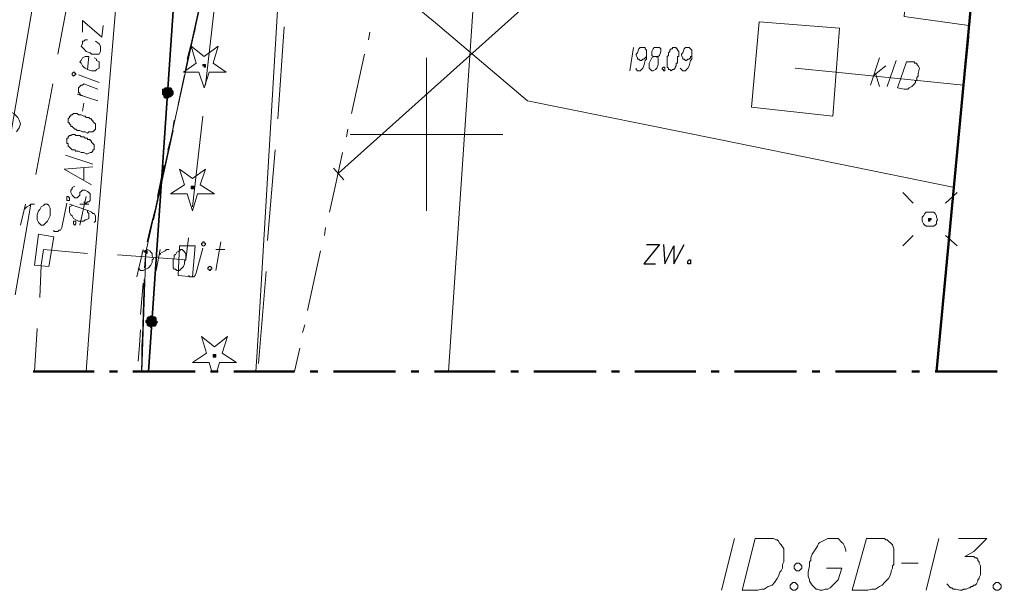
# Model space of a CAD drawing. Header units: metres. Extents: x 7431553 to 7432401, y 5544342 to 5544539.
# Tile 17 of 180: x 7432087 to 7432119, y 5544385 to 5544404. Entities that reach past the tile are written whole.
import ezdxf

# ---------------------------------------------------------------- set-up
doc = ezdxf.new("R2010")
doc.units = ezdxf.units.M
doc.header["$MEASUREMENT"] = 0
doc.layers.add('BG-PR90-PB-PZT-PZT01_2026_04_14$0$MAPA DCP', color=7, linetype='Continuous', lineweight=0)
doc.layers.add('PRIMETECH_XREF', color=7, linetype='Continuous', lineweight=5)

# ---------------------------------------------------------------- blocks, each defined once
blk = doc.blocks.new('BG-PR90-PB-PZT-PZT01_2026_04_14$0$Naddrwiną2025_v2klauzulap')
at = {"layer": 'BG-PR90-PB-PZT-PZT01_2026_04_14$0$MAPA DCP', "linetype": 'Continuous', "lineweight": 0, "transparency": 33554559}
for points in [[(7431765.088, 5544530.65), (7431765.088, 5544530.65), (7431765.088, 5544530.65), (7431765.088, 5544530.65), (7431765.088, 5544530.692), (7431765.088, 5544530.692), (7431765.13, 5544530.692), (7431765.13, 5544530.692), (7431765.13, 5544530.692), (7431765.13, 5544530.692), (7431765.13, 5544530.65), (7431765.172, 5544530.65), (7431765.172, 5544530.65), (7431765.172, 5544530.608), (7431765.172, 5544530.608), (7431765.13, 5544530.608), (7431765.13, 5544530.608), (7431765.13, 5544530.608), (7431765.13, 5544530.608), (7431765.088, 5544530.608), (7431765.088, 5544530.608), (7431765.088, 5544530.608), (7431765.088, 5544530.608), (7431765.088, 5544530.608), (7431765.088, 5544530.608)], [(7431760.812, 5544505.716), (7431760.812, 5544505.631), (7431760.854, 5544505.589), (7431760.854, 5544505.546), (7431760.897, 5544505.546), (7431760.939, 5544505.546), (7431760.981, 5544505.546), (7431761.024, 5544505.546), (7431761.066, 5544505.589), (7431761.108, 5544505.589), (7431761.151, 5544505.631), (7431761.151, 5544505.673), (7431761.151, 5544505.716), (7431761.108, 5544505.758), (7431761.108, 5544505.8), (7431761.066, 5544505.843), (7431761.024, 5544505.885), (7431760.981, 5544505.885), (7431760.939, 5544505.885), (7431760.897, 5544505.843), (7431760.854, 5544505.843), (7431760.812, 5544505.8), (7431760.812, 5544505.758), (7431760.812, 5544505.758)], [(7431768.263, 5544505.208), (7431768.263, 5544505.165), (7431768.305, 5544505.123), (7431768.305, 5544505.081), (7431768.347, 5544505.038), (7431768.39, 5544505.038), (7431768.432, 5544504.996), (7431768.474, 5544504.996), (7431768.517, 5544505.038), (7431768.559, 5544505.038), (7431768.601, 5544505.081), (7431768.601, 5544505.123), (7431768.644, 5544505.165), (7431768.601, 5544505.208), (7431768.601, 5544505.25), (7431768.601, 5544505.292), (7431768.559, 5544505.335), (7431768.517, 5544505.335), (7431768.474, 5544505.377), (7431768.432, 5544505.335), (7431768.39, 5544505.335), (7431768.347, 5544505.335), (7431768.305, 5544505.292), (7431768.305, 5544505.25), (7431768.305, 5544505.25)], [(7431766.231, 5544504.996), (7431766.231, 5544505.038), (7431766.188, 5544505.038), (7431766.188, 5544505.038), (7431766.188, 5544505.038), (7431766.188, 5544505.038), (7431766.146, 5544505.038), (7431766.146, 5544505.038), (7431766.146, 5544505.038), (7431766.146, 5544505.038), (7431766.146, 5544504.996), (7431766.146, 5544504.996), (7431766.146, 5544504.996), (7431766.146, 5544504.954), (7431766.146, 5544504.954), (7431766.188, 5544504.954), (7431766.188, 5544504.954), (7431766.188, 5544504.954), (7431766.188, 5544504.996)]]:
    blk.add_hatch(color=256, dxfattribs=at).paths.add_polyline_path(points)
at = {"layer": 'BG-PR90-PB-PZT-PZT01_2026_04_14$0$MAPA DCP', "linetype": 'Continuous', "lineweight": 0, "true_color": 0x009a00, "transparency": 33554559}
for points in [[(7431769.617, 5544507.24), (7431769.617, 5544507.24), (7431769.617, 5544507.282), (7431769.575, 5544507.282), (7431769.575, 5544507.282), (7431769.575, 5544507.282), (7431769.533, 5544507.282), (7431769.533, 5544507.282), (7431769.533, 5544507.282), (7431769.533, 5544507.24), (7431769.533, 5544507.24), (7431769.533, 5544507.24), (7431769.533, 5544507.197), (7431769.533, 5544507.197), (7431769.533, 5544507.197), (7431769.575, 5544507.197), (7431769.575, 5544507.197), (7431769.575, 5544507.197), (7431769.617, 5544507.197)], [(7431760.135, 5544506.901), (7431760.135, 5544506.943), (7431760.092, 5544506.943), (7431760.092, 5544506.943), (7431760.092, 5544506.943), (7431760.05, 5544506.943), (7431760.05, 5544506.943), (7431760.05, 5544506.943), (7431760.05, 5544506.943), (7431760.05, 5544506.901), (7431760.05, 5544506.901), (7431760.05, 5544506.901), (7431760.05, 5544506.901), (7431760.05, 5544506.859), (7431760.092, 5544506.859), (7431760.092, 5544506.859), (7431760.092, 5544506.901)], [(7431764.114, 5544506.52), (7431764.114, 5544506.52), (7431764.114, 5544506.562), (7431764.072, 5544506.562), (7431764.072, 5544506.562), (7431764.072, 5544506.562), (7431764.029, 5544506.562), (7431764.029, 5544506.562), (7431764.029, 5544506.52), (7431764.029, 5544506.52), (7431764.029, 5544506.52), (7431764.029, 5544506.478), (7431764.029, 5544506.478), (7431764.072, 5544506.478), (7431764.072, 5544506.478), (7431764.072, 5544506.478), (7431764.114, 5544506.478), (7431764.114, 5544506.478)]]:
    blk.add_hatch(color=94, dxfattribs=at).paths.add_polyline_path(points)
at = {"layer": 'BG-PR90-PB-PZT-PZT01_2026_04_14$0$MAPA DCP', "linetype": 'Continuous', "lineweight": 18, "transparency": 33554687}
for points in [[(7431770.083, 5544504.869), (7431766.188, 5544504.996), (7431732.576, 5544512.404), (7431709.8, 5544513.844), (7431713.187, 5544561.426), (7431714.161, 5544575.396), (7431721.188, 5544574.846), (7431726.818, 5544654.094), (7431726.988, 5544656.761), (7431734.057, 5544656.295), (7431734.65, 5544665.312), (7431734.904, 5544669.292), (7431748.747, 5544668.276), (7431734.904, 5544669.292), (7431735.454, 5544677.504)], [(7431762.124, 5544531.624), (7431759.161, 5544531.92)], [(7431766.104, 5544531.243), (7431763.14, 5544531.539)], [(7431764.241, 5544531.539), (7431764.58, 5544531.158)], [(7431765.977, 5544531.539), (7431765.638, 5544531.158)], [(7431770.083, 5544530.862), (7431767.12, 5544531.158)], [(7431764.241, 5544529.761), (7431764.58, 5544530.1)], [(7431765.977, 5544529.761), (7431765.638, 5544530.1)], [(7431762.336, 5544516.68), (7431762.336, 5544511.685)], [(7431770.083, 5544474.643), (7431683.046, 5544480.527), (7431684.527, 5544515.452), (7431709.8, 5544513.844), (7431732.576, 5544512.404), (7431766.188, 5544504.996), (7431770.083, 5544504.869)], [(7431764.834, 5544514.182), (7431759.838, 5544514.182)], [(7431763.437, 5544511.134), (7431763.818, 5544511.473)], [(7431758.822, 5544509.526), (7431761.828, 5544509.314)], [(7431762.844, 5544509.229), (7431765.807, 5544508.975)], [(7431766.823, 5544508.933), (7431769.829, 5544508.679)]]:
    blk.add_lwpolyline(points, dxfattribs=at)
at = {"layer": 'BG-PR90-PB-PZT-PZT01_2026_04_14$0$MAPA DCP', "color": 5, "linetype": 'Continuous', "lineweight": 18, "transparency": 33554687}
for points in [[(7431743.244, 5544580.307), (7431742.566, 5544570.189), (7431741.931, 5544568.665), (7431724.998, 5544568.962), (7431723.643, 5544549.996), (7431722.627, 5544533.275), (7431721.611, 5544518.966), (7431722.289, 5544517.95), (7431723.008, 5544517.865), (7431723.559, 5544517.865), (7431751.202, 5544516.172), (7431770.083, 5544514.902)], [(7431751.202, 5544516.172), (7431751.329, 5544530.396), (7431758.484, 5544529.803), (7431758.78, 5544531.92)], [(7431770.083, 5544499.239), (7431753.065, 5544502.16), (7431739.01, 5544504.742), (7431736.978, 5544505.038)]]:
    blk.add_lwpolyline(points, dxfattribs=at)
at = {"layer": 'BG-PR90-PB-PZT-PZT01_2026_04_14$0$MAPA DCP', "color": 1, "linetype": 'Continuous', "lineweight": 18, "transparency": 33554687}
for points in [[(7431763.606, 5544511.304), (7431750.483, 5544525.951), (7431750.144, 5544539.836), (7431750.44, 5544547.414)], [(7431718.098, 5544545.636), (7431716.616, 5544516.087), (7431718.352, 5544515.706), (7431718.14, 5544511.896), (7431738.883, 5544510.457), (7431769.448, 5544508.637), (7431770.083, 5544508.594)], [(7431756.748, 5544502.668), (7431759.711, 5544502.117)], [(7431760.685, 5544501.948), (7431763.648, 5544501.398)], [(7431764.622, 5544501.228), (7431767.585, 5544500.72)]]:
    blk.add_lwpolyline(points, dxfattribs=at)
at = {"layer": 'BG-PR90-PB-PZT-PZT01_2026_04_14$0$MAPA DCP', "linetype": 'Continuous', "lineweight": 50, "transparency": 33554687}
for points in [[(7431770.083, 5544530.862), (7431755.266, 5544532.259), (7431756.409, 5544544.662), (7431770.083, 5544543.392)], [(7431770.083, 5544530.819), (7431770.083, 5544531.835), (7431770.083, 5544532.851)], [(7431770.083, 5544530.057), (7431770.083, 5544530.311)], [(7431770.083, 5544527.56), (7431770.083, 5544529.549)], [(7431770.083, 5544526.798), (7431770.083, 5544527.052)], [(7431770.083, 5544524.258), (7431770.083, 5544525.274), (7431770.083, 5544526.29)], [(7431770.083, 5544523.496), (7431770.083, 5544523.75)], [(7431770.083, 5544520.998), (7431770.083, 5544522.988)], [(7431770.083, 5544520.236), (7431770.083, 5544520.49)], [(7431770.083, 5544517.696), (7431770.083, 5544518.712), (7431770.083, 5544519.728)], [(7431770.083, 5544516.934), (7431770.083, 5544517.188)], [(7431770.083, 5544514.436), (7431770.083, 5544516.426)], [(7431770.083, 5544513.674), (7431770.083, 5544513.928)], [(7431770.083, 5544511.134), (7431770.083, 5544512.15), (7431770.083, 5544513.166)], [(7431770.083, 5544510.372), (7431770.083, 5544510.626)], [(7431770.083, 5544507.875), (7431770.083, 5544509.864)], [(7431770.083, 5544507.113), (7431770.083, 5544507.367)], [(7431770.083, 5544504.573), (7431770.083, 5544505.589), (7431770.083, 5544506.605)], [(7431770.083, 5544503.811), (7431770.083, 5544504.065)], [(7431770.083, 5544501.313), (7431770.083, 5544503.303)]]:
    blk.add_lwpolyline(points, dxfattribs=at)
at = {"layer": 'BG-PR90-PB-PZT-PZT01_2026_04_14$0$MAPA DCP', "linetype": 'Continuous', "lineweight": 9, "transparency": 33554687}
for points in [[(7431776.983, 5544532.809), (7431776.983, 5544532.894), (7431777.026, 5544532.936), (7431777.068, 5544532.978), (7431777.153, 5544532.978), (7431777.195, 5544532.936), (7431777.237, 5544532.894), (7431777.237, 5544532.809), (7431777.195, 5544532.767), (7431777.153, 5544532.724), (7431777.068, 5544532.724), (7431777.026, 5544532.767)], [(7431775.544, 5544528.576), (7431775.544, 5544529.168), (7431775.586, 5544529.211), (7431775.586, 5544529.253), (7431775.629, 5544529.295), (7431775.713, 5544529.38), (7431775.756, 5544529.422), (7431775.883, 5544529.465), (7431776.179, 5544529.465), (7431776.306, 5544529.465), (7431776.391, 5544529.465), (7431776.433, 5544529.422), (7431776.518, 5544529.422), (7431776.602, 5544529.38), (7431776.645, 5544529.38), (7431776.772, 5544529.338), (7431776.856, 5544529.295), (7431776.983, 5544529.168), (7431777.068, 5544529.084), (7431777.11, 5544528.999), (7431777.195, 5544528.872), (7431777.195, 5544528.745), (7431777.237, 5544528.618), (7431777.237, 5544528.11)], [(7431776.348, 5544526.29), (7431776.348, 5544526.374), (7431776.391, 5544526.417), (7431776.433, 5544526.459), (7431776.518, 5544526.459), (7431776.56, 5544526.417), (7431776.602, 5544526.374), (7431776.602, 5544526.29), (7431776.56, 5544526.247), (7431776.518, 5544526.205), (7431776.433, 5544526.205), (7431776.391, 5544526.247)], [(7431776.983, 5544526.163), (7431776.983, 5544526.247), (7431777.026, 5544526.29), (7431777.068, 5544526.332), (7431777.153, 5544526.332), (7431777.195, 5544526.29), (7431777.237, 5544526.247), (7431777.237, 5544526.163), (7431777.195, 5544526.12), (7431777.153, 5544526.078), (7431777.068, 5544526.078), (7431777.026, 5544526.12)], [(7431775.544, 5544524.935), (7431775.544, 5544525.528), (7431775.586, 5544525.612), (7431775.586, 5544525.655), (7431775.629, 5544525.697), (7431775.713, 5544525.739), (7431775.756, 5544525.782), (7431775.883, 5544525.866), (7431776.179, 5544525.866), (7431776.306, 5544525.866), (7431776.391, 5544525.824), (7431776.433, 5544525.824), (7431776.518, 5544525.824), (7431776.602, 5544525.782), (7431776.645, 5544525.739), (7431776.772, 5544525.697), (7431776.856, 5544525.655), (7431776.983, 5544525.57), (7431777.068, 5544525.485), (7431777.11, 5544525.358), (7431777.195, 5544525.231), (7431777.195, 5544525.147), (7431777.237, 5544525.02), (7431777.237, 5544524.512)], [(7431759.5, 5544522.31), (7431759.5, 5544522.226), (7431759.542, 5544522.226), (7431759.542, 5544522.183), (7431759.584, 5544522.141), (7431759.627, 5544522.141), (7431759.669, 5544522.099), (7431759.711, 5544522.099), (7431759.754, 5544522.099), (7431759.796, 5544522.056), (7431759.923, 5544522.056), (7431759.965, 5544522.056), (7431760.05, 5544522.056), (7431760.092, 5544522.056), (7431760.135, 5544522.056), (7431760.177, 5544522.099), (7431760.219, 5544522.099), (7431760.219, 5544522.141), (7431760.262, 5544522.183), (7431760.219, 5544522.226), (7431760.219, 5544522.268), (7431760.177, 5544522.31), (7431760.135, 5544522.31), (7431760.092, 5544522.353), (7431760.05, 5544522.353), (7431760.008, 5544522.353), (7431760.008, 5544522.395), (7431759.965, 5544522.395), (7431759.923, 5544522.395), (7431759.881, 5544522.395), (7431759.838, 5544522.395), (7431759.796, 5544522.395), (7431759.796, 5544522.437), (7431759.754, 5544522.437), (7431759.669, 5544522.437), (7431759.627, 5544522.437), (7431759.584, 5544522.395), (7431759.542, 5544522.395), (7431759.542, 5544522.353), (7431759.5, 5544522.353)], [(7431760.135, 5544521.929), (7431760.135, 5544521.972), (7431760.262, 5544521.972), (7431760.262, 5544521.929), (7431760.219, 5544521.929), (7431760.219, 5544521.887), (7431760.177, 5544521.887)]]:
    blk.add_lwpolyline(points, close=True, dxfattribs=at)
for points in [[(7431775.544, 5544531.581), (7431775.544, 5544532.513), (7431775.967, 5544532.089), (7431776.137, 5544531.793), (7431776.137, 5544532.005), (7431776.137, 5544532.089), (7431776.179, 5544532.132), (7431776.179, 5544532.174), (7431776.221, 5544532.216), (7431776.264, 5544532.216), (7431776.306, 5544532.259), (7431776.348, 5544532.259), (7431776.433, 5544532.301), (7431776.518, 5544532.301), (7431776.56, 5544532.301), (7431776.602, 5544532.301), (7431776.687, 5544532.301), (7431776.729, 5544532.301), (7431776.814, 5544532.259), (7431776.856, 5544532.259), (7431776.899, 5544532.216), (7431776.941, 5544532.216), (7431777.026, 5544532.174), (7431777.068, 5544532.132), (7431777.068, 5544532.089), (7431777.11, 5544532.047), (7431777.11, 5544532.005), (7431777.153, 5544531.962), (7431777.153, 5544531.92), (7431777.195, 5544531.835), (7431777.195, 5544531.751), (7431777.237, 5544531.708), (7431777.237, 5544531.624), (7431777.195, 5544531.497), (7431777.195, 5544531.454), (7431777.195, 5544531.412), (7431777.153, 5544531.37), (7431777.153, 5544531.327), (7431777.11, 5544531.285), (7431777.068, 5544531.243), (7431777.026, 5544531.2)], [(7431775.544, 5544530.946), (7431777.237, 5544530.523)], [(7431776.348, 5544529.719), (7431776.348, 5544530.269)], [(7431775.967, 5544527.898), (7431775.925, 5544527.898), (7431775.798, 5544527.856), (7431775.713, 5544527.814), (7431775.671, 5544527.771), (7431775.629, 5544527.729), (7431775.586, 5544527.687), (7431775.544, 5544527.644), (7431775.544, 5544527.602), (7431775.544, 5544527.56), (7431775.544, 5544527.475), (7431775.544, 5544527.39), (7431775.544, 5544527.306), (7431775.586, 5544527.221), (7431775.629, 5544527.136), (7431775.671, 5544527.052), (7431775.713, 5544527.009), (7431775.798, 5544526.967), (7431775.925, 5544526.882), (7431776.052, 5544526.798), (7431776.179, 5544526.755), (7431776.264, 5544526.755), (7431776.306, 5544526.713), (7431776.433, 5544526.713), (7431776.645, 5544526.671), (7431776.772, 5544526.671), (7431776.899, 5544526.713), (7431776.941, 5544526.713), (7431777.068, 5544526.798), (7431777.11, 5544526.84), (7431777.195, 5544526.925), (7431777.195, 5544526.967), (7431777.237, 5544527.052), (7431777.237, 5544527.136), (7431777.195, 5544527.221), (7431777.195, 5544527.306), (7431777.153, 5544527.39), (7431777.068, 5544527.475), (7431776.983, 5544527.56), (7431776.899, 5544527.644), (7431776.518, 5544527.771), (7431776.518, 5544527.263)], [(7431775.544, 5544524.258), (7431777.237, 5544523.834)], [(7431760.177, 5544522.48), (7431760.219, 5544522.522), (7431760.262, 5544522.564), (7431760.262, 5544522.649), (7431760.219, 5544522.691), (7431760.177, 5544522.734), (7431760.092, 5544522.776), (7431759.923, 5544522.818), (7431759.881, 5544522.861), (7431759.711, 5544522.861), (7431759.584, 5544522.861), (7431759.542, 5544522.818), (7431759.5, 5544522.776), (7431759.5, 5544522.691), (7431759.5, 5544522.649), (7431759.542, 5544522.607), (7431759.669, 5544522.564), (7431759.711, 5544522.522), (7431759.754, 5544522.522), (7431759.838, 5544522.564), (7431759.881, 5544522.564), (7431759.881, 5544522.607), (7431759.923, 5544522.649), (7431759.923, 5544522.691), (7431759.881, 5544522.734), (7431759.881, 5544522.776), (7431759.838, 5544522.818), (7431759.796, 5544522.818), (7431759.796, 5544522.861)], [(7431759.796, 5544521.633), (7431759.796, 5544521.76), (7431759.754, 5544521.802), (7431759.627, 5544521.845), (7431759.542, 5544521.845), (7431759.5, 5544521.802), (7431759.5, 5544521.718), (7431759.5, 5544521.675), (7431759.5, 5544521.633), (7431759.542, 5544521.591), (7431759.627, 5544521.548), (7431759.669, 5544521.548), (7431759.754, 5544521.548), (7431759.796, 5544521.591), (7431759.796, 5544521.633), (7431759.838, 5544521.548), (7431759.923, 5544521.506), (7431760.008, 5544521.464), (7431760.05, 5544521.464), (7431760.177, 5544521.464), (7431760.219, 5544521.506), (7431760.262, 5544521.548), (7431760.262, 5544521.591), (7431760.219, 5544521.675), (7431760.177, 5544521.718), (7431760.05, 5544521.76), (7431760.008, 5544521.76), (7431759.923, 5544521.76), (7431759.838, 5544521.76), (7431759.796, 5544521.675)], [(7431760.177, 5544521.04), (7431760.219, 5544521.04), (7431760.262, 5544521.083), (7431760.262, 5544521.167), (7431760.219, 5544521.21), (7431760.177, 5544521.252), (7431760.092, 5544521.294), (7431759.923, 5544521.337), (7431759.881, 5544521.379), (7431759.711, 5544521.379), (7431759.584, 5544521.379), (7431759.542, 5544521.337), (7431759.5, 5544521.337), (7431759.5, 5544521.294), (7431759.5, 5544521.21), (7431759.5, 5544521.167), (7431759.542, 5544521.125), (7431759.669, 5544521.083), (7431759.711, 5544521.04), (7431759.754, 5544521.04), (7431759.838, 5544521.083), (7431759.881, 5544521.083), (7431759.881, 5544521.125), (7431759.923, 5544521.167), (7431759.923, 5544521.21), (7431759.881, 5544521.252), (7431759.881, 5544521.294), (7431759.838, 5544521.337), (7431759.796, 5544521.379)], [(7431759.5, 5544520.956), (7431760.262, 5544520.829)]]:
    blk.add_lwpolyline(points, dxfattribs=at)
at = {"layer": 'BG-PR90-PB-PZT-PZT01_2026_04_14$0$MAPA DCP', "color": 24, "linetype": 'Continuous', "lineweight": 18, "true_color": 0x9a3300, "transparency": 33554687}
for points in [[(7431760.177, 5544526.247), (7431760.304, 5544527.56), (7431760.727, 5544531.751)], [(7431760.77, 5544529.253), (7431759.923, 5544529.549)], [(7431760.727, 5544528.703), (7431759.838, 5544528.999)], [(7431760.431, 5544528.787), (7431760.092, 5544529.211)], [(7431760.346, 5544528.872), (7431760.77, 5544528.999)]]:
    blk.add_lwpolyline(points, dxfattribs=at)
at = {"layer": 'BG-PR90-PB-PZT-PZT01_2026_04_14$0$MAPA DCP', "color": 30, "linetype": 'Continuous', "lineweight": 18, "true_color": 0xff6500, "transparency": 33554687}
for points in [[(7431764.072, 5544531.454), (7431762.505, 5544523.75), (7431761.235, 5544517.484), (7431758.695, 5544514.479), (7431753.7, 5544508.383), (7431753.277, 5544507.79), (7431752.896, 5544507.959), (7431744.979, 5544508.552), (7431736.259, 5544509.145), (7431726.903, 5544509.822), (7431724.871, 5544509.949), (7431724.448, 5544509.949), (7431721.908, 5544512.108), (7431721.315, 5544512.531), (7431720.765, 5544512.701), (7431719.749, 5544513.039), (7431718.182, 5544513.463), (7431717.759, 5544513.59), (7431716.912, 5544513.886), (7431716.616, 5544514.013), (7431715.473, 5544514.055), (7431710.181, 5544514.309), (7431708.107, 5544514.436), (7431701.799, 5544514.733)], [(7431766.781, 5544507.282), (7431765.85, 5544507.451)], [(7431766.104, 5544507.282), (7431766.104, 5544507.578)], [(7431757.764, 5544507.282), (7431760.727, 5544506.943)], [(7431761.743, 5544506.859), (7431764.707, 5544506.52)], [(7431766.95, 5544506.393), (7431766.993, 5544506.435), (7431766.993, 5544506.562), (7431766.95, 5544506.605), (7431766.866, 5544506.647), (7431766.061, 5544506.859)], [(7431765.723, 5544506.393), (7431766.442, 5544506.308), (7431766.273, 5544504.065)], [(7431766.273, 5544505.462), (7431766.231, 5544505.462), (7431766.188, 5544505.546), (7431766.146, 5544505.631), (7431766.104, 5544505.673), (7431766.104, 5544505.758)], [(7431766.781, 5544505.335), (7431766.104, 5544505.462)], [(7431766.188, 5544504.869), (7431766.146, 5544504.954), (7431766.104, 5544505.038), (7431766.146, 5544505.123), (7431766.188, 5544505.165), (7431766.231, 5544505.208), (7431766.315, 5544505.208), (7431766.4, 5544505.25), (7431766.442, 5544505.208), (7431766.527, 5544505.208), (7431766.612, 5544505.165), (7431766.696, 5544505.081), (7431766.739, 5544504.996), (7431766.781, 5544504.911), (7431766.781, 5544504.827), (7431766.696, 5544504.742)], [(7431766.993, 5544504.7), (7431766.104, 5544504.911)], [(7431765.299, 5544502.837), (7431764.368, 5544503.049)], [(7431764.622, 5544502.837), (7431764.622, 5544503.133)], [(7431766.231, 5544503.091), (7431766.104, 5544501.652), (7431766.612, 5544501.567), (7431767.67, 5544501.525)], [(7431765.469, 5544501.99), (7431765.511, 5544501.99), (7431765.511, 5544502.117), (7431765.469, 5544502.16), (7431765.469, 5544502.202), (7431765.384, 5544502.244), (7431764.58, 5544502.414)], [(7431764.791, 5544501.017), (7431764.749, 5544501.059), (7431764.707, 5544501.101), (7431764.664, 5544501.186), (7431764.622, 5544501.228), (7431764.622, 5544501.355)], [(7431768.686, 5544501.44), (7431770.083, 5544501.355)], [(7431765.299, 5544500.89), (7431764.622, 5544501.059)]]:
    blk.add_lwpolyline(points, dxfattribs=at)
at = {"layer": 'BG-PR90-PB-PZT-PZT01_2026_04_14$0$MAPA DCP', "linetype": 'Continuous', "lineweight": 18, "transparency": 33554687}
blk.add_lwpolyline([(7431764.876, 5544530.65), (7431764.876, 5544530.777), (7431764.918, 5544530.819), (7431765.003, 5544530.862), (7431765.045, 5544530.862), (7431765.13, 5544530.904), (7431765.172, 5544530.862), (7431765.257, 5544530.862), (7431765.299, 5544530.819), (7431765.342, 5544530.777), (7431765.342, 5544530.692), (7431765.342, 5544530.65), (7431765.342, 5544530.565), (7431765.342, 5544530.523), (7431765.299, 5544530.481), (7431765.257, 5544530.438), (7431765.172, 5544530.396), (7431765.13, 5544530.396), (7431765.045, 5544530.396), (7431765.003, 5544530.438), (7431764.918, 5544530.481), (7431764.876, 5544530.523), (7431764.876, 5544530.565)], close=True, dxfattribs=at)
at = {"layer": 'BG-PR90-PB-PZT-PZT01_2026_04_14$0$MAPA DCP', "linetype": 'Continuous', "lineweight": 0, "transparency": 33554687}
for points in [[(7431765.088, 5544530.65), (7431765.088, 5544530.65), (7431765.088, 5544530.65), (7431765.088, 5544530.65), (7431765.088, 5544530.692), (7431765.088, 5544530.692), (7431765.13, 5544530.692), (7431765.13, 5544530.692), (7431765.13, 5544530.692), (7431765.13, 5544530.692), (7431765.13, 5544530.65), (7431765.172, 5544530.65), (7431765.172, 5544530.65), (7431765.172, 5544530.608), (7431765.172, 5544530.608), (7431765.13, 5544530.608), (7431765.13, 5544530.608), (7431765.13, 5544530.608), (7431765.13, 5544530.608), (7431765.088, 5544530.608), (7431765.088, 5544530.608), (7431765.088, 5544530.608), (7431765.088, 5544530.608), (7431765.088, 5544530.608)], [(7431760.812, 5544505.716), (7431760.812, 5544505.631), (7431760.854, 5544505.589), (7431760.854, 5544505.546), (7431760.897, 5544505.546), (7431760.939, 5544505.546), (7431760.981, 5544505.546), (7431761.024, 5544505.546), (7431761.066, 5544505.589), (7431761.108, 5544505.589), (7431761.151, 5544505.631), (7431761.151, 5544505.673), (7431761.151, 5544505.716), (7431761.108, 5544505.758), (7431761.108, 5544505.8), (7431761.066, 5544505.843), (7431761.024, 5544505.885), (7431760.981, 5544505.885), (7431760.939, 5544505.885), (7431760.897, 5544505.843), (7431760.854, 5544505.843), (7431760.812, 5544505.8), (7431760.812, 5544505.758)], [(7431768.263, 5544505.208), (7431768.263, 5544505.165), (7431768.305, 5544505.123), (7431768.305, 5544505.081), (7431768.347, 5544505.038), (7431768.39, 5544505.038), (7431768.432, 5544504.996), (7431768.474, 5544504.996), (7431768.517, 5544505.038), (7431768.559, 5544505.038), (7431768.601, 5544505.081), (7431768.601, 5544505.123), (7431768.644, 5544505.165), (7431768.601, 5544505.208), (7431768.601, 5544505.25), (7431768.601, 5544505.292), (7431768.559, 5544505.335), (7431768.517, 5544505.335), (7431768.474, 5544505.377), (7431768.432, 5544505.335), (7431768.39, 5544505.335), (7431768.347, 5544505.335), (7431768.305, 5544505.292), (7431768.305, 5544505.25)], [(7431766.231, 5544504.996), (7431766.231, 5544505.038), (7431766.188, 5544505.038), (7431766.188, 5544505.038), (7431766.188, 5544505.038), (7431766.188, 5544505.038), (7431766.146, 5544505.038), (7431766.146, 5544505.038), (7431766.146, 5544505.038), (7431766.146, 5544505.038), (7431766.146, 5544504.996), (7431766.146, 5544504.996), (7431766.146, 5544504.996), (7431766.146, 5544504.954), (7431766.146, 5544504.954), (7431766.188, 5544504.954), (7431766.188, 5544504.954), (7431766.188, 5544504.954), (7431766.188, 5544504.996)]]:
    blk.add_lwpolyline(points, close=True, dxfattribs=at)
at = {"layer": 'BG-PR90-PB-PZT-PZT01_2026_04_14$0$MAPA DCP', "color": 24, "linetype": 'Continuous', "lineweight": 18, "true_color": 0x9a3300, "transparency": 33554687}
for points in [[(7431759.965, 5544529.888), (7431759.965, 5544530.142), (7431760.008, 5544530.142), (7431760.008, 5544530.227), (7431760.05, 5544530.227), (7431760.092, 5544530.269), (7431760.177, 5544530.311), (7431760.346, 5544530.269), (7431760.389, 5544530.269), (7431760.431, 5544530.269), (7431760.473, 5544530.227), (7431760.516, 5544530.227), (7431760.558, 5544530.227), (7431760.6, 5544530.184), (7431760.643, 5544530.184), (7431760.685, 5544530.142), (7431760.727, 5544530.1), (7431760.77, 5544530.057), (7431760.812, 5544529.973), (7431760.854, 5544529.93), (7431760.854, 5544529.888), (7431760.854, 5544529.803), (7431760.812, 5544529.592)], [(7431758.653, 5544525.062), (7431758.865, 5544527.687), (7431761.743, 5544527.475), (7431761.447, 5544524.808)]]:
    blk.add_lwpolyline(points, close=True, dxfattribs=at)
at = {"layer": 'BG-PR90-PB-PZT-PZT01_2026_04_14$0$MAPA DCP', "linetype": 'Continuous', "lineweight": 25, "transparency": 33554687}
for points in [[(7431765.934, 5544521.929), (7431766.569, 5544521.972), (7431765.977, 5544522.268), (7431766.569, 5544522.268), (7431765.934, 5544522.607)], [(7431765.934, 5544521.379), (7431765.934, 5544521.802), (7431766.569, 5544521.294), (7431766.569, 5544521.675)], [(7431760.219, 5544506.308), (7431757.298, 5544506.943)], [(7431765.13, 5544505.25), (7431762.209, 5544505.885)], [(7431770.083, 5544504.869), (7431767.077, 5544504.954)]]:
    blk.add_lwpolyline(points, dxfattribs=at)
blk.add_lwpolyline([(7431766.442, 5544522.776), (7431766.442, 5544522.818), (7431766.569, 5544522.818), (7431766.569, 5544522.734), (7431766.527, 5544522.734), (7431766.485, 5544522.734)], close=True, dxfattribs=at)
at = {"layer": 'BG-PR90-PB-PZT-PZT01_2026_04_14$0$MAPA DCP', "color": 54, "linetype": 'Continuous', "lineweight": 18, "true_color": 0x9a9a00, "transparency": 33554687}
for points in [[(7431635.378, 5544521.633), (7431636.733, 5544521.548), (7431639.993, 5544521.21), (7431662.345, 5544520.321), (7431670.473, 5544512.32), (7431732.83, 5544508.594), (7431751.372, 5544507.578), (7431751.456, 5544504.573), (7431767.712, 5544503.218), (7431770.083, 5544503.049)], [(7431758.992, 5544502.922), (7431758.611, 5544502.922), (7431759.161, 5544503.557), (7431758.78, 5544503.599)], [(7431759.246, 5544503.091), (7431759.246, 5544503.006), (7431759.288, 5544502.964), (7431759.288, 5544502.922), (7431759.373, 5544502.922), (7431759.457, 5544502.879), (7431759.542, 5544502.964), (7431759.627, 5544503.049), (7431759.669, 5544503.176), (7431759.711, 5544503.218), (7431759.711, 5544503.345), (7431759.711, 5544503.387), (7431759.711, 5544503.472), (7431759.627, 5544503.514), (7431759.584, 5544503.514), (7431759.5, 5544503.514), (7431759.457, 5544503.514), (7431759.373, 5544503.472), (7431759.288, 5544503.345)], [(7431760.219, 5544503.091), (7431759.796, 5544503.133), (7431759.796, 5544503.006), (7431759.838, 5544502.922), (7431759.923, 5544502.879), (7431759.965, 5544502.837), (7431760.008, 5544502.879), (7431760.092, 5544502.922), (7431760.135, 5544502.964), (7431760.177, 5544503.006), (7431760.219, 5544503.091), (7431760.262, 5544503.218), (7431760.262, 5544503.26), (7431760.262, 5544503.345), (7431760.219, 5544503.387), (7431760.177, 5544503.472), (7431760.135, 5544503.472), (7431760.05, 5544503.472), (7431759.965, 5544503.472), (7431759.923, 5544503.387), (7431759.881, 5544503.387), (7431759.838, 5544503.303)], [(7431760.643, 5544503.472), (7431760.389, 5544502.795)], [(7431761.066, 5544502.922), (7431761.066, 5544502.879), (7431761.024, 5544502.837), (7431760.981, 5544502.837), (7431760.981, 5544502.795), (7431760.939, 5544502.795), (7431760.897, 5544502.795), (7431760.854, 5544502.795), (7431760.812, 5544502.795), (7431760.77, 5544502.837), (7431760.727, 5544502.879), (7431760.727, 5544502.922), (7431760.685, 5544502.964), (7431760.854, 5544503.43)], [(7431761.235, 5544503.43), (7431761.024, 5544502.752)], [(7431763.013, 5544502.371), (7431763.31, 5544503.26)], [(7431763.987, 5544503.218), (7431763.479, 5544502.329), (7431763.394, 5544503.26)], [(7431764.622, 5544502.498), (7431764.834, 5544503.133), (7431764.876, 5544503.218), (7431764.918, 5544503.26), (7431764.918, 5544503.303), (7431765.003, 5544503.345), (7431765.088, 5544503.345), (7431765.172, 5544503.345), (7431765.215, 5544503.303)], [(7431761.574, 5544502.922), (7431761.32, 5544502.964)], [(7431763.818, 5544502.964), (7431763.437, 5544502.964)], [(7431764.029, 5544502.668), (7431764.072, 5544502.583), (7431764.114, 5544502.583), (7431764.156, 5544502.541), (7431764.199, 5544502.541), (7431764.241, 5544502.541), (7431764.326, 5544502.583), (7431764.368, 5544502.625), (7431764.41, 5544502.668), (7431764.41, 5544502.752), (7431764.368, 5544502.795), (7431764.326, 5544502.837), (7431764.283, 5544502.837), (7431764.241, 5544502.837), (7431764.199, 5544502.879), (7431764.156, 5544502.922), (7431764.156, 5544502.964), (7431764.156, 5544503.006), (7431764.199, 5544503.091), (7431764.241, 5544503.133), (7431764.283, 5544503.176), (7431764.326, 5544503.176), (7431764.41, 5544503.176), (7431764.495, 5544503.176), (7431764.537, 5544503.133), (7431764.537, 5544503.091), (7431764.58, 5544503.049), (7431764.58, 5544503.006), (7431764.537, 5544502.964)], [(7431764.834, 5544503.091), (7431764.876, 5544503.091), (7431764.918, 5544503.133), (7431765.088, 5544503.133), (7431765.13, 5544503.049), (7431765.13, 5544503.006), (7431765.172, 5544502.964), (7431765.172, 5544502.922), (7431765.172, 5544502.837), (7431765.172, 5544502.795), (7431765.13, 5544502.71), (7431765.088, 5544502.625), (7431765.003, 5544502.583), (7431764.961, 5544502.541), (7431764.876, 5544502.498), (7431764.791, 5544502.498), (7431764.707, 5544502.498), (7431764.664, 5544502.583)]]:
    blk.add_lwpolyline(points, dxfattribs=at)
at = {"layer": 'BG-PR90-PB-PZT-PZT01_2026_04_14$0$MAPA DCP', "color": 4, "linetype": 'Continuous', "lineweight": 18, "transparency": 33554687}
for points in [[(7431758.992, 5544512.32), (7431759.246, 5544512.277)], [(7431759.711, 5544512.15), (7431761.659, 5544511.727)], [(7431762.167, 5544511.6), (7431762.421, 5544511.558)], [(7431762.929, 5544511.431), (7431763.902, 5544511.219), (7431764.876, 5544511.007)], [(7431765.384, 5544510.88), (7431765.638, 5544510.838)], [(7431766.146, 5544510.711), (7431768.093, 5544510.288)], [(7431768.559, 5544510.203), (7431768.813, 5544510.118)], [(7431769.321, 5544510.034), (7431770.083, 5544509.864)], [(7431758.907, 5544506.605), (7431759.373, 5544506.478), (7431759.881, 5544506.351)], [(7431760.389, 5544506.266), (7431761.362, 5544506.054)], [(7431761.87, 5544505.927), (7431762.378, 5544505.843), (7431762.844, 5544505.716)], [(7431763.352, 5544505.589), (7431764.368, 5544505.377)], [(7431764.834, 5544505.292), (7431765.342, 5544505.165), (7431765.85, 5544505.038)], [(7431766.188, 5544504.996), (7431766.696, 5544504.954)], [(7431767.204, 5544504.911), (7431768.22, 5544504.827)], [(7431768.728, 5544504.827), (7431769.236, 5544504.784), (7431769.744, 5544504.742)]]:
    blk.add_lwpolyline(points, dxfattribs=at)
at = {"layer": 'BG-PR90-PB-PZT-PZT01_2026_04_14$0$MAPA DCP', "color": 94, "linetype": 'Continuous', "lineweight": 18, "true_color": 0x009a00, "transparency": 33554687}
for points in [[(7431770.083, 5544507.155), (7431769.787, 5544507.07), (7431769.787, 5544506.52), (7431769.49, 5544506.986), (7431768.94, 5544506.816), (7431769.279, 5544507.24), (7431768.94, 5544507.663), (7431769.49, 5544507.494), (7431769.787, 5544507.959), (7431769.787, 5544507.409), (7431770.083, 5544507.324)], [(7431758.907, 5544506.605), (7431759.373, 5544506.478), (7431759.881, 5544506.351)], [(7431760.389, 5544506.266), (7431761.362, 5544506.054)], [(7431761.87, 5544505.927), (7431762.378, 5544505.843), (7431762.844, 5544505.716)], [(7431763.352, 5544505.589), (7431764.368, 5544505.377)], [(7431764.834, 5544505.292), (7431765.342, 5544505.165), (7431765.85, 5544505.038)], [(7431766.188, 5544504.996), (7431766.696, 5544504.954)], [(7431767.204, 5544504.954), (7431768.22, 5544504.911)], [(7431768.728, 5544504.911), (7431769.236, 5544504.869), (7431769.744, 5544504.869)], [(7431761.616, 5544500.593), (7431761.659, 5544500.678), (7431761.786, 5544500.805), (7431761.87, 5544500.847), (7431761.997, 5544500.89), (7431762.124, 5544500.847), (7431762.251, 5544500.763)]]:
    blk.add_lwpolyline(points, dxfattribs=at)
for points in [[(7431760.008, 5544507.197), (7431760.304, 5544507.621), (7431760.304, 5544507.07), (7431760.812, 5544506.901), (7431760.304, 5544506.732), (7431760.304, 5544506.224), (7431760.008, 5544506.647), (7431759.457, 5544506.478), (7431759.796, 5544506.901), (7431759.457, 5544507.367)], [(7431763.987, 5544506.774), (7431764.283, 5544507.24), (7431764.283, 5544506.689), (7431764.834, 5544506.52), (7431764.283, 5544506.351), (7431764.283, 5544505.8), (7431763.987, 5544506.266), (7431763.479, 5544506.097), (7431763.775, 5544506.52), (7431763.479, 5544506.943)]]:
    blk.add_lwpolyline(points, close=True, dxfattribs=at)
at = {"layer": 'BG-PR90-PB-PZT-PZT01_2026_04_14$0$MAPA DCP', "color": 30, "linetype": 'Continuous', "lineweight": 18, "true_color": 0xff6500, "transparency": 33554687}
for points in [[(7431766.654, 5544507.07), (7431766.654, 5544507.113), (7431766.696, 5544507.155), (7431766.739, 5544507.155), (7431766.739, 5544507.113), (7431766.781, 5544507.113), (7431766.781, 5544507.07), (7431766.739, 5544507.07), (7431766.739, 5544507.028), (7431766.696, 5544507.028)], [(7431765.85, 5544506.859), (7431765.85, 5544506.901), (7431765.892, 5544506.901), (7431765.892, 5544506.943), (7431765.934, 5544506.943), (7431765.977, 5544506.901), (7431765.977, 5544506.859), (7431765.934, 5544506.816), (7431765.892, 5544506.816), (7431765.892, 5544506.859)], [(7431765.977, 5544506.097), (7431765.977, 5544506.605), (7431766.993, 5544506.52), (7431766.95, 5544506.054)], [(7431766.104, 5544506.139), (7431766.104, 5544506.181), (7431766.146, 5544506.224), (7431766.231, 5544506.308), (7431766.273, 5544506.308), (7431766.315, 5544506.308), (7431766.442, 5544506.308), (7431766.485, 5544506.266), (7431766.569, 5544506.266), (7431766.654, 5544506.224), (7431766.739, 5544506.139), (7431766.781, 5544506.097), (7431766.781, 5544506.012), (7431766.739, 5544505.97), (7431766.739, 5544505.927), (7431766.696, 5544505.885), (7431766.612, 5544505.885), (7431766.485, 5544505.885), (7431766.442, 5544505.885), (7431766.358, 5544505.927), (7431766.273, 5544505.927), (7431766.273, 5544505.97), (7431766.188, 5544506.012), (7431766.146, 5544506.097)], [(7431765.172, 5544502.668), (7431765.172, 5544502.71), (7431765.257, 5544502.71), (7431765.299, 5544502.668), (7431765.257, 5544502.625), (7431765.215, 5544502.625), (7431765.172, 5544502.625)], [(7431764.368, 5544502.414), (7431764.368, 5544502.456), (7431764.41, 5544502.498), (7431764.495, 5544502.498), (7431764.495, 5544502.456), (7431764.495, 5544502.414), (7431764.453, 5544502.414), (7431764.41, 5544502.414)], [(7431765.596, 5544501.482), (7431765.68, 5544501.99), (7431766.654, 5544501.821), (7431766.612, 5544501.355)], [(7431764.622, 5544501.694), (7431764.622, 5544501.779), (7431764.664, 5544501.821), (7431764.749, 5544501.863), (7431764.791, 5544501.863), (7431764.834, 5544501.863), (7431764.961, 5544501.863), (7431765.003, 5544501.863), (7431765.088, 5544501.821), (7431765.172, 5544501.779), (7431765.215, 5544501.736), (7431765.299, 5544501.652), (7431765.299, 5544501.567), (7431765.257, 5544501.525), (7431765.215, 5544501.482), (7431765.13, 5544501.44), (7431765.003, 5544501.44), (7431764.961, 5544501.44), (7431764.834, 5544501.482), (7431764.791, 5544501.525), (7431764.707, 5544501.567), (7431764.664, 5544501.652)]]:
    blk.add_lwpolyline(points, close=True, dxfattribs=at)
at = {"layer": 'BG-PR90-PB-PZT-PZT01_2026_04_14$0$MAPA DCP', "color": 94, "linetype": 'Continuous', "lineweight": 0, "true_color": 0x009a00, "transparency": 33554687}
for points in [[(7431769.617, 5544507.24), (7431769.617, 5544507.24), (7431769.617, 5544507.282), (7431769.575, 5544507.282), (7431769.575, 5544507.282), (7431769.575, 5544507.282), (7431769.533, 5544507.282), (7431769.533, 5544507.282), (7431769.533, 5544507.282), (7431769.533, 5544507.24), (7431769.533, 5544507.24), (7431769.533, 5544507.24), (7431769.533, 5544507.197), (7431769.533, 5544507.197), (7431769.533, 5544507.197), (7431769.575, 5544507.197), (7431769.575, 5544507.197), (7431769.575, 5544507.197), (7431769.617, 5544507.197)], [(7431760.135, 5544506.901), (7431760.135, 5544506.943), (7431760.092, 5544506.943), (7431760.092, 5544506.943), (7431760.092, 5544506.943), (7431760.05, 5544506.943), (7431760.05, 5544506.943), (7431760.05, 5544506.943), (7431760.05, 5544506.943), (7431760.05, 5544506.901), (7431760.05, 5544506.901), (7431760.05, 5544506.901), (7431760.05, 5544506.901), (7431760.05, 5544506.859), (7431760.092, 5544506.859), (7431760.092, 5544506.859), (7431760.092, 5544506.901), (7431760.135, 5544506.901)], [(7431764.114, 5544506.52), (7431764.114, 5544506.52), (7431764.114, 5544506.562), (7431764.072, 5544506.562), (7431764.072, 5544506.562), (7431764.072, 5544506.562), (7431764.029, 5544506.562), (7431764.029, 5544506.562), (7431764.029, 5544506.52), (7431764.029, 5544506.52), (7431764.029, 5544506.52), (7431764.029, 5544506.478), (7431764.029, 5544506.478), (7431764.072, 5544506.478), (7431764.072, 5544506.478), (7431764.072, 5544506.478), (7431764.114, 5544506.478), (7431764.114, 5544506.478)]]:
    blk.add_lwpolyline(points, close=True, dxfattribs=at)
at = {"layer": 'BG-PR90-PB-PZT-PZT01_2026_04_14$0$MAPA DCP', "linetype": 'Continuous', "lineweight": 35, "transparency": 33554687}
blk.add_lwpolyline([(7431749.255, 5544506.816), (7431749.678, 5544506.562), (7431755.901, 5544506.054), (7431770.083, 5544505.081)], dxfattribs=at)
at = {"layer": 'BG-PR90-PB-PZT-PZT01_2026_04_14$0$MAPA DCP', "color": 54, "linetype": 'Continuous', "lineweight": 18, "true_color": 0x9a9a00, "transparency": 33554687}
for points in [[(7431761.828, 5544502.456), (7431761.955, 5544502.456), (7431761.955, 5544502.498), (7431761.997, 5544502.498), (7431762.04, 5544502.541), (7431762.082, 5544502.541), (7431762.082, 5544502.583), (7431762.124, 5544502.625), (7431762.167, 5544502.668), (7431762.167, 5544502.71), (7431762.209, 5544502.752), (7431762.209, 5544502.837), (7431762.251, 5544502.922), (7431762.251, 5544503.006), (7431762.294, 5544503.091), (7431762.251, 5544503.133), (7431762.251, 5544503.218), (7431762.251, 5544503.26), (7431762.209, 5544503.303), (7431762.167, 5544503.345), (7431762.124, 5544503.345), (7431762.082, 5544503.345), (7431762.04, 5544503.345), (7431761.997, 5544503.345), (7431761.955, 5544503.303), (7431761.913, 5544503.26), (7431761.87, 5544503.26), (7431761.87, 5544503.218), (7431761.828, 5544503.218), (7431761.828, 5544503.176), (7431761.786, 5544503.133), (7431761.786, 5544503.091), (7431761.786, 5544503.049), (7431761.743, 5544503.006), (7431761.743, 5544502.964), (7431761.701, 5544502.879), (7431761.701, 5544502.837), (7431761.701, 5544502.795), (7431761.659, 5544502.752), (7431761.659, 5544502.71), (7431761.659, 5544502.668), (7431761.659, 5544502.625), (7431761.701, 5544502.583), (7431761.701, 5544502.541), (7431761.743, 5544502.541), (7431761.743, 5544502.498), (7431761.786, 5544502.498)], [(7431762.505, 5544502.414), (7431762.632, 5544502.414), (7431762.632, 5544502.456), (7431762.717, 5544502.456), (7431762.759, 5544502.498), (7431762.802, 5544502.541), (7431762.844, 5544502.583), (7431762.844, 5544502.625), (7431762.844, 5544502.668), (7431762.886, 5544502.71), (7431762.886, 5544502.795), (7431762.929, 5544502.879), (7431762.929, 5544502.964), (7431762.971, 5544503.049), (7431762.971, 5544503.091), (7431762.929, 5544503.176), (7431762.929, 5544503.218), (7431762.886, 5544503.26), (7431762.844, 5544503.26), (7431762.844, 5544503.303), (7431762.802, 5544503.303), (7431762.759, 5544503.303), (7431762.717, 5544503.303), (7431762.675, 5544503.303), (7431762.632, 5544503.26), (7431762.59, 5544503.218), (7431762.548, 5544503.218), (7431762.548, 5544503.176), (7431762.505, 5544503.176), (7431762.505, 5544503.133), (7431762.505, 5544503.091), (7431762.463, 5544503.091), (7431762.463, 5544503.049), (7431762.463, 5544503.006), (7431762.421, 5544502.964), (7431762.421, 5544502.922), (7431762.421, 5544502.879), (7431762.378, 5544502.837), (7431762.378, 5544502.795), (7431762.378, 5544502.752), (7431762.378, 5544502.71), (7431762.336, 5544502.668), (7431762.336, 5544502.625), (7431762.336, 5544502.583), (7431762.378, 5544502.541), (7431762.378, 5544502.498), (7431762.421, 5544502.456), (7431762.463, 5544502.456), (7431762.463, 5544502.414)], [(7431760.389, 5544502.583), (7431760.346, 5544502.583), (7431760.304, 5544502.625), (7431760.304, 5544502.668), (7431760.346, 5544502.668), (7431760.346, 5544502.71), (7431760.389, 5544502.71), (7431760.389, 5544502.668), (7431760.431, 5544502.625)]]:
    blk.add_lwpolyline(points, close=True, dxfattribs=at)
blk = doc.blocks.new('BG-PR90-PB-PZT-PZT01_2026_04_14')
at = {"layer": 'BG-PR90-PB-PZT-PZT01_2026_04_14$0$MAPA DCP', "rotation": 270}
blk.add_blockref('BG-PR90-PB-PZT-PZT01_2026_04_14$0$Naddrwiną2025_v2klauzulap', (1887585.788, 12976162.34), dxfattribs=at)

msp = doc.modelspace()

# ---------------------------------------------------------------- block references
at = {"layer": 'PRIMETECH_XREF', "linetype": 'Continuous', "lineweight": 0, "rotation": 360}
msp.add_blockref('BG-PR90-PB-PZT-PZT01_2026_04_14', (0, 0), dxfattribs=at)

doc.saveas('drawing.dxf')
